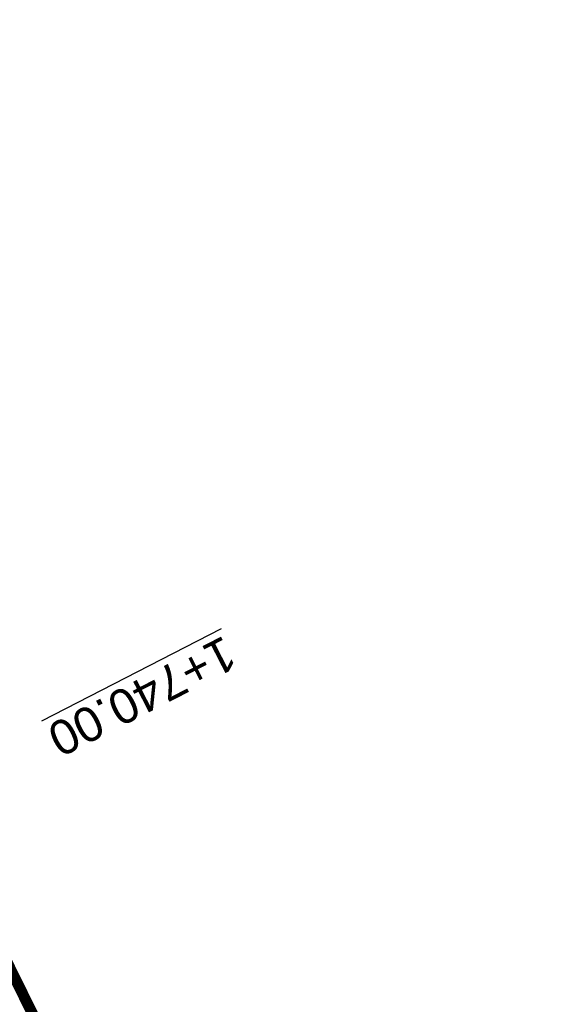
# Model space of a CAD drawing. Header units: metres. Extents: x 7529682 to 7533711, y 5721195 to 5727842.
# Tile 142 of 232: x 7530536 to 7530555, y 5726254 to 5726290. Entities that reach past the tile are written whole.
import ezdxf

# ---------------------------------------------------------------- set-up
doc = ezdxf.new("R2010")
doc.units = ezdxf.units.M
doc.linetypes.add('817-dzialki-09-05-04$0$HIDDEN', pattern=[0.375, 0.25, -0.125])
for name, color, linetype, lineweight, true_color in [('D-hatch-ciag-pieszo-rowerowy', 7, 'Continuous', 13, 0xff9f80), ('D-LR-etap-III', 7, '817-dzialki-09-05-04$0$HIDDEN', 50, 0x00008f), ('D-przekroje-pop', 7, 'Continuous', 50, 0x000099)]:
    doc.layers.add(name, color=color, linetype=linetype, lineweight=lineweight, true_color=true_color)
doc.styles.get("Standard").update_dxf_attribs({"font": 'arial.ttf'})

msp = doc.modelspace()

# ---------------------------------------------------------------- hatches: boundary and pattern name
at = {"layer": 'D-hatch-ciag-pieszo-rowerowy'}
h = msp.add_hatch(dxfattribs=at)
h.set_pattern_fill('ANSI37', color=256, scale=0.15, style=0)
h.set_pattern_definition([(45, (0, 0), (-0.3367596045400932, 0.3367596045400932), []), (135, (0, 0), (-0.3367596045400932, -0.3367596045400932), [])])
edge = h.paths.add_edge_path()
edge.add_line((7530579.998522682, 5726163.493739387), (7530582.284496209, 5726164.518555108))
edge.add_line((7530582.284496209, 5726164.518555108), (7530574.938047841, 5726178.433592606))
edge.add_arc((7530619.154135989, 5726201.777490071), 49.99999999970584, 202.6680019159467, 207.8318275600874, ccw=False)
edge.add_line((7530573.016462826, 5726182.507951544), (7530570.149922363, 5726189.371401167))
edge.add_arc((7530524.012249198, 5726170.10186264), 50.00000000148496, 22.66800191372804, 27.59343639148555)
edge.add_line((7530568.325081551, 5726193.261588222), (7530565.111118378, 5726199.411048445))
edge.add_arc((7530529.660852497, 5726180.883267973), 40.00000000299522, 27.5934364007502, 33.13088798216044)
edge.add_line((7530563.157820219, 5726202.745407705), (7530555.510576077, 5726214.462444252))
edge.add_arc((7530589.007543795, 5726236.324583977), 39.99999999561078, 208.4475238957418, 213.1308879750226, ccw=False)
edge.add_line((7530553.837393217, 5726217.270437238), (7530543.027684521, 5726237.223001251))
edge.add_line((7530543.027684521, 5726237.223001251), (7530528.098577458, 5726266.318802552))
edge.add_line((7530528.098577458, 5726266.318802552), (7530507.524476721, 5726305.703644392))
edge.add_line((7530507.524476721, 5726305.703644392), (7530488.365786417, 5726341.908676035))
edge.add_line((7530488.365786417, 5726341.908676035), (7530485.291037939, 5726347.724119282))
edge.add_line((7530485.291037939, 5726347.724119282), (7530482.336740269, 5726347.963133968))
edge.add_line((7530482.336740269, 5726347.963133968), (7530486.156097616, 5726340.739370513))
edge.add_line((7530486.156097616, 5726340.739370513), (7530505.311679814, 5726304.540212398))
edge.add_line((7530505.311679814, 5726304.540212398), (7530525.878466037, 5726265.169372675))
edge.add_line((7530525.878466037, 5726265.169372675), (7530540.816194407, 5726236.056769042))
edge.add_line((7530540.816194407, 5726236.056769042), (7530551.687957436, 5726215.98966512))
edge.add_arc((7530586.858108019, 5726235.043811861), 40.00000000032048, 208.4475238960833, 213.1308879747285)
edge.add_line((7530553.361140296, 5726213.181672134), (7530560.998180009, 5726201.480270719))
edge.add_arc((7530527.501212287, 5726179.618130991), 40.00000000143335, 27.59343638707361, 33.130887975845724, ccw=False)
edge.add_line((7530562.95147817, 5726198.145911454), (7530566.059636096, 5726192.19889448))
edge.add_arc((7530521.746803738, 5726169.039168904), 50.00000000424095, 22.668001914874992, 27.593436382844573, ccw=False)
edge.add_line((7530567.884476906, 5726188.308707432), (7530570.753025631, 5726181.440449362))
edge.add_arc((7530616.890698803, 5726200.709987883), 50.00000000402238, 202.6680019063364, 207.8318275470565)
edge.add_line((7530572.674610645, 5726177.366090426), (7530579.998522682, 5726163.493739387))

# ---------------------------------------------------------------- linework, layer by layer
at = {"layer": 'D-LR-etap-III', "ltscale": 10, "flags": 128}
msp.add_lwpolyline([(7531750.474471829, 5723895.103125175, 0.4, 0.4, 0), (7531750.505, 5723895.13, 0.4, 0.4, 0), (7531682.71, 5724022.92, 0.4, 0.4, 0), (7531619.177023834, 5724147.203692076, 0.4, 0.4, 0), (7531592.308960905, 5724198.48863389, 0.4, 0.4, 0), (7531553.263875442, 5724272.918564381, 0.4, 0.4, 0), (7531504.019999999, 5724366.79, 0.4, 0.4, 0), (7531482.09, 5724407.62, 0.4, 0.4, 0), (7531412.350402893, 5724541.182759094, 0.4, 0.4, 0), (7531388.463669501, 5724586.929768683, 0.4, 0.4, 0), (7531345.12, 5724669.94, 0.4, 0.4, 0), (7531127.66, 5725081.67, 0.4, 0.4, 0), (7531059.253139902, 5725211.040795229, 0.4, 0.4, 0), (7531008.007244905, 5725307.953830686, 0.4, 0.4, 0), (7530964.181635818, 5725390.835555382, 0.4, 0.4, 0), (7530914.557354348, 5725484.683561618, 0.4, 0.4, 0), (7530865.243241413, 5725577.493975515, 0.4, 0.4, 0), (7530840.085257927, 5725624.058651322, 0.4, 0.4, 0), (7530802.559525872, 5725694.924584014, 0.4, 0.4, 0), (7530755.54, 5725787.51, 0.4, 0.4, 0), (7530708.717810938, 5725876.303221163, 0.4, 0.4, 0), (7530695.12, 5725902.09, 0.4, 0.4, 0), (7530642.91397006, 5726001.07839487, 0.4, 0.4, 0), (7530634.934723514, 5726016.146615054, 0.4, 0.4, 0), (7530610.820000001, 5726061.929999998, 0.4, 0.4, 0), (7530610.820000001, 5726061.929999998, 0.4, 0.4, 0), (7530607.21, 5726063.51, 0.4, 0.4, 0), (7530597.42, 5726080.68, 0.4, 0.4, 0), (7530591.16, 5726088.44, 0.4, 0.4, 0), (7530581.28, 5726107.21, 0.4, 0.4, 0), (7530571.29, 5726130.56, 0.4, 0.4, 0), (7530549.554994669, 5726171.527317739, 0.4, 0.4, 0), (7530531.014309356, 5726206.473807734, 0.4, 0.4, 0), (7530516.461208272, 5726236.016618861, 0.4, 0.4, 0), (7530500.798929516, 5726266.141265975, 0.4, 0.4, 0), (7530491.349999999, 5726283.94, 0.4, 0.4, 0), (7530482.4, 5726303.41, 0.4, 0.4, 0), (7530482.4, 5726303.41, 0.4, 0.4, 0), (7530450.41, 5726357.28, 0.4, 0.4, 0), (7530397.759396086, 5726458.499907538, 0.4, 0.4, 0), (7530334.707815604, 5726583.664702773, 0.4, 0.4, 0), (7530303.939274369, 5726645.167943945, 0.4, 0.4, 0), (7530300.509779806, 5726651.777515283, 0.4, 0.4, 0), (7530289.213532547, 5726671.966724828, 0.4, 0.4, 0), (7530281.54, 5726685.57, 0.4, 0.4, 0), (7530261.37085633, 5726724.163374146, 0.4, 0.4, 0), (7530254.03, 5726738.21, 0.4, 0.4, 0), (7530197.219999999, 5726845.06, 0.4, 0.4, 0), (7530194.71, 5726849.15, 0.4, 0.4, 0), (7530195.92, 5726850.75, 0.4, 0.4, 0), (7530170.546669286, 5726892.961489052, 0.4, 0.4, 0), (7530143.174718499, 5726945.065838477, 0.4, 0.4, 0), (7530105.059999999, 5727018.32, 0.4, 0.4, 0), (7530100.059999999, 5727027.16, 0.4, 0.4, 0), (7530062.318670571, 5727099.625398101, 0.4, 0.4, 0), (7530015.378537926, 5727189.420463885, 0.4, 0.4, 0), (7529983.207960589, 5727250.206596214, 0.4, 0.4, 0), (7529953.284293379, 5727306.74720398, 0.4, 0.4, 0), (7529900.67053443, 5727406.15903814, 0.4, 0.4, 0), (7529890.630239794, 5727425.131178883, 0.4, 0.4, 0), (7529875.155383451, 5727454.426350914, 0.4, 0.4, 0), (7529857.560096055, 5727487.787346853, 0.4, 0.4, 0), (7529835.194401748, 5727530.19312405, 0.4, 0.4, 0), (7529811.740544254, 5727574.662079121, 0.4, 0.4, 0), (7529792.101859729, 5727611.922638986, 0.4, 0.4, 0), (7529768.066117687, 5727657.469613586, 0.4, 0.4, 0), (7529755.210566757, 5727682.131373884, 0.4, 0.4, 0), (7529753.309999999, 5727681.13, 0.4, 0.4, 0), (7529739.21, 5727707.77, 0.4, 0.4, 0), (7529735.394745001, 5727711.251990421, 0.4, 0.4, 0), (7529725.42, 5727730.2, 0.4, 0.4, 0), (7529723.55, 5727729.88, 0.4, 0.4, 0), (7529695.566668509, 5727782.932080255, 0.4, 0.4, 0), (7529717.67971874, 5727794.024357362, 0.4, 0.4, 0), (7529736.274870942, 5727758.647400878, 0.4, 0.4, 0), (7529736.274870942, 5727758.647400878, 0.4, 0.4, 0), (7529744.511003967, 5727750.406106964, 0.4, 0.4, 0), (7529744.511003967, 5727750.406106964, 0.4, 0.4, 0), (7529750.282568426, 5727738.549848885, 0.4, 0.4, 0), (7529777.108510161, 5727687.569424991, 0.4, 0.4, 0), (7529796.51537536, 5727651.329932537, 0.4, 0.4, 0), (7529814.937945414, 5727616.793170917, 0.4, 0.4, 0), (7529839.006722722, 5727572.303976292, 0.4, 0.4, 0), (7529860.617626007, 5727532.509108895, 0.4, 0.4, 0), (7529882.348967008, 5727491.504261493, 0.4, 0.4, 0), (7529904.865139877, 5727449.096370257, 0.4, 0.4, 0), (7529920.747384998, 5727418.884773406, 0.4, 0.4, 0), (7529946.676504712, 5727368.547487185, 0.4, 0.4, 0), (7529972.024701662, 5727320.573310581, 0.4, 0.4, 0), (7529987.740014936, 5727290.153392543, 0.4, 0.4, 0), (7529996.497385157, 5727273.661630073, 0.4, 0.4, 0), (7530017.541471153, 5727234.202689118, 0.4, 0.4, 0), (7530033.053657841, 5727204.864166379, 0.4, 0.4, 0), (7530051.622983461, 5727170.222745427, 0.4, 0.4, 0), (7530069.276612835, 5727137.015751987, 0.4, 0.4, 0), (7530089.385386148, 5727097.533639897, 0.4, 0.4, 0), (7530109.712512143, 5727060.746615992, 0.4, 0.4, 0), (7530136.769722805, 5727011.640131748, 0.4, 0.4, 0), (7530162.446686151, 5726962.743777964, 0.4, 0.4, 0), (7530187.674104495, 5726916.992101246, 0.4, 0.4, 0), (7530207.820739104, 5726879.335323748, 0.4, 0.4, 0), (7530230.625609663, 5726834.518686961, 0.4, 0.4, 0), (7530262.288093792, 5726776.61832811, 0.4, 0.4, 0), (7530277.509672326, 5726760.213143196, 0.4, 0.4, 0), (7530286.036865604, 5726744.106684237, 0.4, 0.4, 0), (7530288.097472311, 5726735.884066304, 0.4, 0.4, 0), (7530290.393870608, 5726725.046963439, 0.4, 0.4, 0), (7530296.17664807, 5726713.582980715, 0.4, 0.4, 0), (7530302.726195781, 5726701.18226779, 0.4, 0.4, 0), (7530325.685047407, 5726657.466383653, 0.4, 0.4, 0), (7530343.243978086, 5726623.648592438, 0.4, 0.4, 0), (7530360.229820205, 5726591.746871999, 0.4, 0.4, 0), (7530383.20855044, 5726548.059469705, 0.4, 0.4, 0), (7530406.017875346, 5726503.605514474, 0.4, 0.4, 0), (7530427.464919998, 5726462.620289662, 0.4, 0.4, 0), (7530447.9278544, 5726424.388014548, 0.4, 0.4, 0), (7530471.126878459, 5726379.920667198, 0.4, 0.4, 0), (7530490.501003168, 5726343.033350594, 0.4, 0.4, 0), (7530509.499458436, 5726306.733076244, 0.4, 0.4, 0), (7530529.890269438, 5726267.244072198, 0.4, 0.4, 0), (7530543.852446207, 5726238.990319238, 0.4, 0.4, 0), (7530554.808897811, 5726218.943990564, 0.4, 0.4, 0), (7530559.027108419, 5726212.223286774, 0.4, 0.4, 0), (7530563.060988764, 5726206.409670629, 0.4, 0.4, 0), (7530566.93354971, 5726200.463543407, 0.4, 0.4, 0), (7530569.771022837, 5726194.901501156, 0.4, 0.4, 0), (7530571.47319415, 5726191.282350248, 0.4, 0.4, 0), (7530572.839142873, 5726188.024533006, 0.4, 0.4, 0), (7530575.295071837, 5726182.034664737, 0.4, 0.4, 0), (7530579.736851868, 5726173.306070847, 0.4, 0.4, 0), (7530583.3, 5726167.41, 0.4, 0.4, 0), (7530593.4, 5726163.33, 0.4, 0.4, 0), (7530598.618375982, 5726155.264489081, 0.4, 0.4, 0), (7530608.258304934, 5726140.497132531, 0.4, 0.4, 0), (7530603.269999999, 5726136.83, 0.4, 0.4, 0), (7530606.53, 5726131.84, 0.4, 0.4, 0), (7530604.239057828, 5726124.21679044, 0.4, 0.4, 0), (7530605.847136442, 5726121.630127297, 0.4, 0.4, 0), (7530608.971611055, 5726116.164124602, 0.4, 0.4, 0), (7530618.114293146, 5726097.791111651, 0.4, 0.4, 0), (7530651.213125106, 5726034.959524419, 0.4, 0.4, 0), (7530670.243741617, 5725998.61095082, 0.4, 0.4, 0), (7530698.075474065, 5725945.952624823, 0.4, 0.4, 0), (7530716.505955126, 5725911.3051464, 0.4, 0.4, 0), (7530735.223454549, 5725875.667401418, 0.4, 0.4, 0), (7530752.504235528, 5725842.154920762, 0.4, 0.4, 0), (7530778.310652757, 5725793.501254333, 0.4, 0.4, 0), (7530797.499961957, 5725756.381811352, 0.4, 0.4, 0), (7530812.518974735, 5725728.28874362, 0.4, 0.4, 0), (7530820.039295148, 5725713.160404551, 0.4, 0.4, 0), (7530822.422446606, 5725710.193574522, 0.4, 0.4, 0), (7530833.154893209, 5725688.800634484, 0.4, 0.4, 0), (7530849.629354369, 5725656.158601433, 0.4, 0.4, 0), (7530867.98290276, 5725621.963939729, 0.4, 0.4, 0), (7530872.629809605, 5725612.88760475, 0.4, 0.4, 0), (7530880.354488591, 5725597.594500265, 0.4, 0.4, 0), (7530883.839446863, 5725593.389159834, 0.4, 0.4, 0), (7530891.782113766, 5725587.763349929, 0.4, 0.4, 0), (7530895.038670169, 5725584.280746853, 0.4, 0.4, 0), (7530897.033644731, 5725580.941110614, 0.4, 0.4, 0), (7530900.951646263, 5725579.945856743, 0.4, 0.4, 0), (7530904.80970798, 5725571.977328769, 0.4, 0.4, 0), (7530903.682362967, 5725568.566434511, 0.4, 0.4, 0), (7530908.900614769, 5725558.844845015, 0.4, 0.4, 0), (7530910.252030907, 5725545.671606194, 0.4, 0.4, 0), (7530912.872986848, 5725538.645543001, 0.4, 0.4, 0), (7530945.278171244, 5725478.464284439, 0.4, 0.4, 0), (7530959.692318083, 5725450.24628822, 0.4, 0.4, 0), (7531002.82670893, 5725368.192370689, 0.4, 0.4, 0), (7531044.703532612, 5725290.314293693, 0.4, 0.4, 0), (7531064.098839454, 5725253.212562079, 0.4, 0.4, 0), (7531083.010253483, 5725216.677517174, 0.4, 0.4, 0), (7531113.013137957, 5725158.465613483, 0.4, 0.4, 0), (7531137.364304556, 5725113.07076138, 0.4, 0.4, 0), (7531150.830830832, 5725086.711759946, 0.4, 0.4, 0), (7531159.745663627, 5725076.640848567, 0.4, 0.4, 0), (7531166.309999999, 5725074.58, 0.4, 0.4, 0), (7531172.29, 5725062.58, 0.4, 0.4, 0), (7531170.589828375, 5725055.605912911, 0.4, 0.4, 0), (7531173.732823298, 5725044.080706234, 0.4, 0.4, 0), (7531215.342008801, 5724964.859648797, 0.4, 0.4, 0), (7531238.054496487, 5724921.684649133, 0.4, 0.4, 0), (7531262.389821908, 5724875.282876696, 0.4, 0.4, 0), (7531295.587160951, 5724811.265731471, 0.4, 0.4, 0), (7531348.487908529, 5724712.362812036, 0.4, 0.4, 0), (7531363.740817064, 5724682.68394264, 0.4, 0.4, 0), (7531366.986905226, 5724675.865317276, 0.4, 0.4, 0), (7531382.541261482, 5724646.110625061, 0.4, 0.4, 0), (7531401.299165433, 5724610.874551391, 0.4, 0.4, 0), (7531428.964837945, 5724558.862274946, 0.4, 0.4, 0), (7531449.111202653, 5724520.397801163, 0.4, 0.4, 0), (7531477.292992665, 5724465.831467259, 0.4, 0.4, 0), (7531500.996290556, 5724421.112506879, 0.4, 0.4, 0), (7531512.121834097, 5724400.549045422, 0.4, 0.4, 0), (7531513.78163794, 5724396.757451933, 0.4, 0.4, 0), (7531526.32, 5724379.39, 0.4, 0.4, 0), (7531566.783642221, 5724302.73628205, 0.4, 0.4, 0), (7531578.579156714, 5724282.774819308, 0.4, 0.4, 0), (7531584.232619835, 5724273.111246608, 0.4, 0.4, 0), (7531590.109283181, 5724263.508189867, 0.4, 0.4, 0), (7531593.027899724, 5724258.771479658, 0.4, 0.4, 0), (7531595.711841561, 5724254.226824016, 0.4, 0.4, 0), (7531601.659976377, 5724243.898197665, 0.4, 0.4, 0), (7531606.097733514, 5724235.986407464, 0.4, 0.4, 0), (7531609.382207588, 5724230.799061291, 0.4, 0.4, 0), (7531611.580260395, 5724227.671180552, 0.4, 0.4, 0), (7531612.707802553, 5724225.86410867, 0.4, 0.4, 0), (7531618.665224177, 5724214.480919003, 0.4, 0.4, 0), (7531619.885522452, 5724212.333950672, 0.4, 0.4, 0), (7531620.931818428, 5724210.787064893, 0.4, 0.4, 0), (7531623.518605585, 5724207.111542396, 0.4, 0.4, 0), (7531626.143926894, 5724203.61306897, 0.4, 0.4, 0), (7531632.022984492, 5724196.485954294, 0.4, 0.4, 0), (7531653.949089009, 5724152.617641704, 0.4, 0.4, 0), (7531656.750690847, 5724143.103797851, 0.4, 0.4, 0), (7531659.61440691, 5724133.254504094, 0.4, 0.4, 0), (7531661.627147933, 5724128.646047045, 0.4, 0.4, 0.01093811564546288), (7531674.314987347, 5724101.43546424, 0.4, 0.4, 0), (7531685.137626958, 5724081.408252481, 0.4, 0.4, 0), (7531692.159945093, 5724066.277333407, 0.4, 0.4, 0), (7531699.662164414, 5724051.388120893, 0.4, 0.4, 0), (7531704.480624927, 5724040.808561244, 0.4, 0.4, 0), (7531704.480624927, 5724040.808561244, 0.4, 0.4, 0), (7531704.401251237, 5724037.368913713, 0.4, 0.4, 0), (7531720.383609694, 5724003.441317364, 0.4, 0.4, 0), (7531728.79890528, 5723986.206298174, 0.4, 0.4, 0), (7531733.237926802, 5723977.192631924, 0.4, 0.4, 0), (7531736.750027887, 5723969.505210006, 0.4, 0.4, 0), (7531737.336143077, 5723968.518916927, 0.4, 0.4, 0), (7531738.285051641, 5723967.699360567, 0.4, 0.4, 0), (7531742.180915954, 5723962.346428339, 0.4, 0.4, 0), (7531744.286141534, 5723958.615526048, 0.4, 0.4, 0), (7531755.393260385, 5723944.192617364, 0.4, 0.4, 0), (7531758.69, 5723936.76, 0.4, 0.4, 0), (7531780.08, 5723929.25, 0.4, 0.4, 0), (7531792.611989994, 5723906.337708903, 0.4, 0.4, 0), (7531792.611989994, 5723906.337708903, 0.4, 0.4, 0), (7531756.962094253, 5723883.055323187, 0.4, 0.4, 0), (7531750.46, 5723895.130000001, 0.4, 0.4, 0), (7531750.46, 5723895.130000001, 0, 0, 0)], format="xyseb", dxfattribs=at)

# ---------------------------------------------------------------- texts
at = {"layer": 'D-przekroje-pop', "lineweight": 30}
msp.add_text('%%U1+740.00', height=1.25, rotation=207.1624394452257, dxfattribs=at).set_placement((7530543.508526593, 5726267.507154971))

doc.saveas('drawing.dxf')
